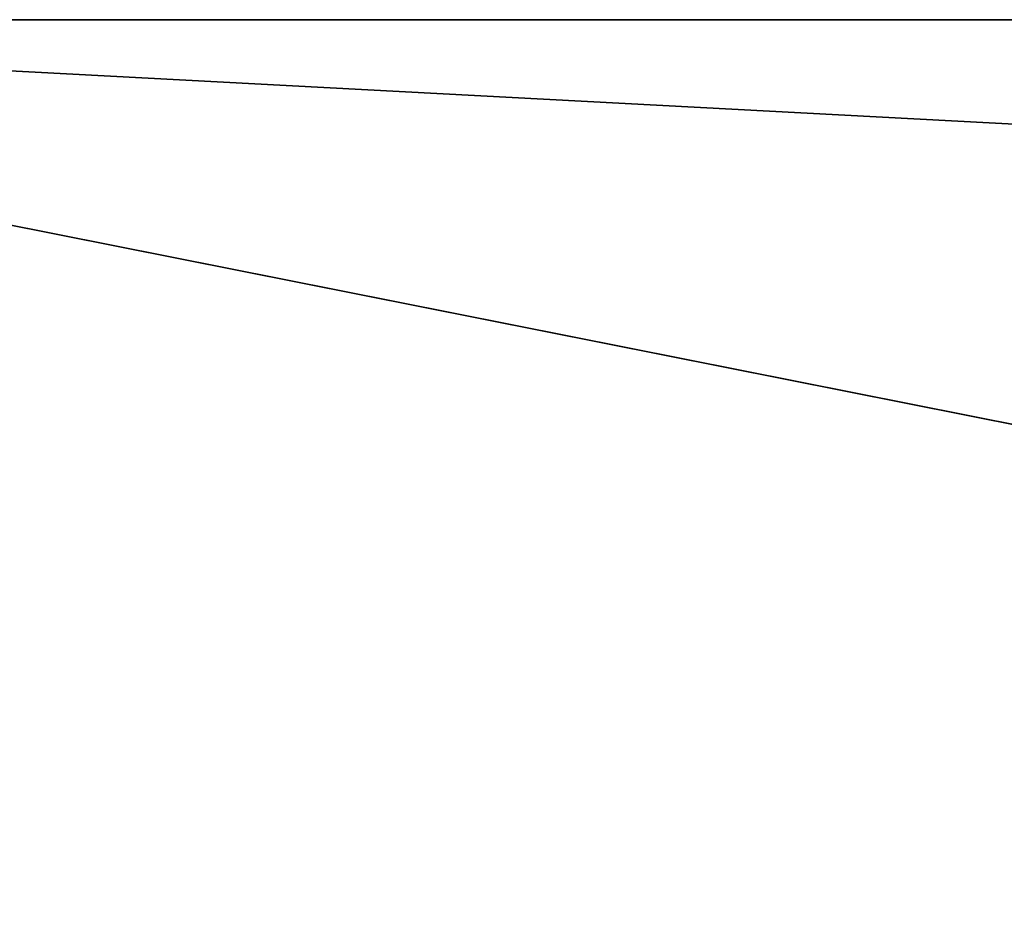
# Model space of a CAD drawing. Header units: millimetres. Extents: x 0 to 500, y -45 to 57.
# Tile 100 of 100: x 22 to 43, y 36 to 55. Entities that reach past the tile are written whole.
import ezdxf

# ---------------------------------------------------------------- set-up
doc = ezdxf.new("R2010")
doc.units = ezdxf.units.MM
doc.header["$LTSCALE"] = 65.185185
for name, color, linetype in [('18', 7, 'CONTINUOUS'), ('20', 7, 'CONTINUOUS'), ('22', 7, 'CONTINUOUS'), ('24', 7, 'CONTINUOUS')]:
    doc.layers.add(name, color=color, linetype=linetype)

msp = doc.modelspace()

# ---------------------------------------------------------------- linework, layer by layer
at = {"layer": '18', "color": 44, "linetype": 'Continuous', "true_color": 0x8c7500}
for points in [[(500.324, 54.7, -500.109), (0.324, -44.7, -500.109), (0.324, 54.7, -500.109), (500.324, 54.7, -500.109)], [(500.324, -44.7, -500.109), (0.324, -44.7, -500.109), (500.324, 54.7, -500.109), (500.324, -44.7, -500.109)]]:
    msp.add_3dface(points, dxfattribs=at)
at = {"layer": '20', "color": 44, "linetype": 'Continuous', "true_color": 0x8c7500}
for points in [[(0.324, 54.7, -0.109), (0.324, -44.7, -0.109), (500.324, -44.7, -0.109), (0.324, 54.7, -0.109)], [(0.324, 54.7, -0.109), (500.324, -44.7, -0.109), (500.324, 54.7, -0.109), (0.324, 54.7, -0.109)]]:
    msp.add_3dface(points, dxfattribs=at)
at = {"layer": '22', "color": 44, "linetype": 'Continuous', "true_color": 0x8c7500}
for points in [[(498.824, 54.7, -498.609), (1.824, 54.7, -498.609), (498.824, 28.31, -498.609), (498.824, 54.7, -498.609)], [(1.824, 54.7, -498.609), (1.824, 28.31, -498.609), (498.824, 28.31, -498.609), (1.824, 54.7, -498.609)]]:
    msp.add_3dface(points, dxfattribs=at)
at = {"layer": '24', "color": 44, "linetype": 'Continuous', "true_color": 0x8c7500}
for points in [[(1.824, 28.31, -1.609), (1.824, 54.7, -1.609), (498.824, 54.7, -1.609), (1.824, 28.31, -1.609)], [(498.824, 28.31, -1.609), (1.824, 28.31, -1.609), (498.824, 54.7, -1.609), (498.824, 28.31, -1.609)]]:
    msp.add_3dface(points, dxfattribs=at)

doc.saveas('drawing.dxf')
